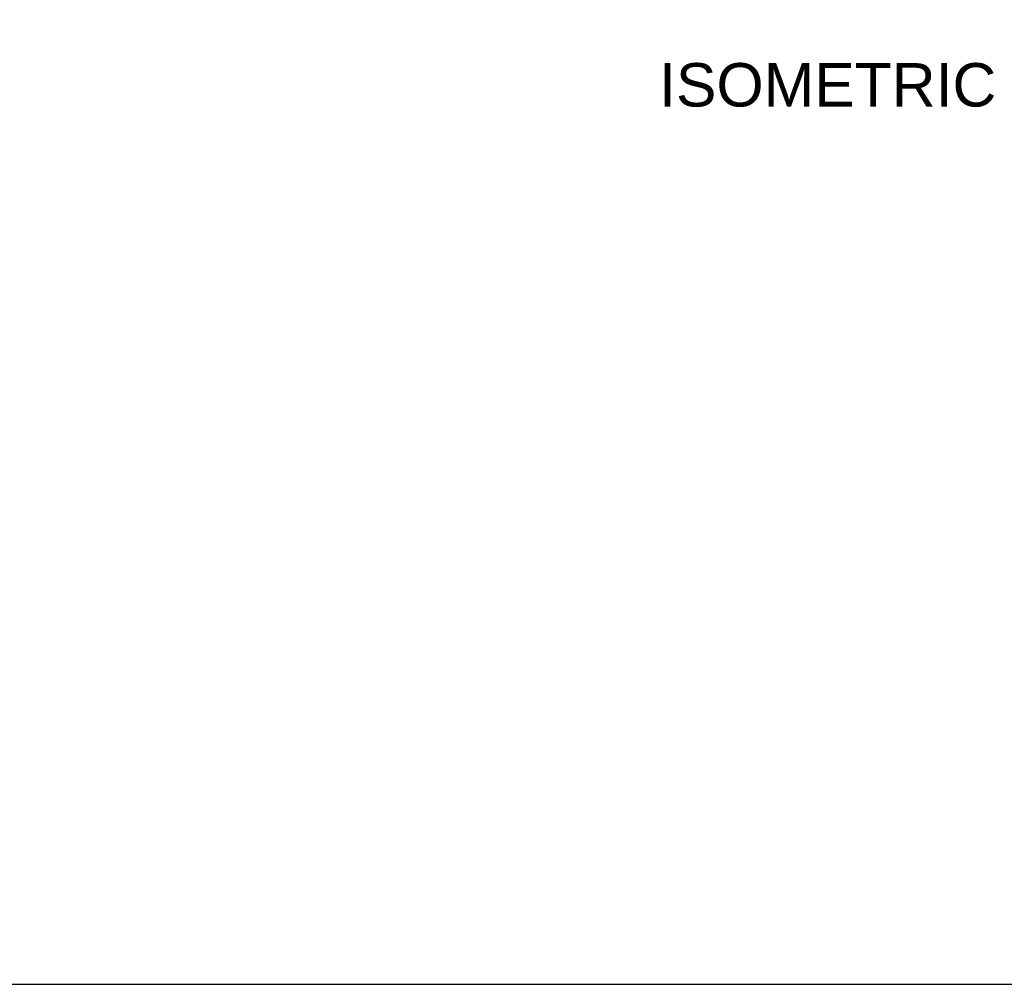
# Model space of a CAD drawing. Header units: inches. Extents: x 0 to 100, y 0 to 75.
# Tile 3 of 17: x 55 to 77, y 0 to 22. Entities that reach past the tile are written whole.
import ezdxf
from ezdxf import colors
from ezdxf.entities.mleader import LeaderData, LeaderLine
from ezdxf.enums import TextEntityAlignment as Align
from ezdxf.math import Vec2, Vec3

# ---------------------------------------------------------------- set-up
doc = ezdxf.new("R2010")
doc.units = ezdxf.units.IN
doc.header["$MEASUREMENT"] = 0
doc.layers.add('Default', color=7, linetype='Continuous')
doc.styles.add('SEACAD_Arial', font='arial.ttf')

# ---------------------------------------------------------------- blocks, each defined once
blk = doc.blocks.new('_DOT')
at = {"color": 0}
blk.add_line((0, 0), (-1, 0), dxfattribs=at)
at = {"color": 0, "const_width": 0.333}
blk.add_lwpolyline([(-0.1665, 0, 1), (0.1665, 0, 1)], format="xyb", close=True, dxfattribs=at)
blk = doc.blocks.new('Block222')
at = {"layer": 'Default', "color": 7, "linetype": 'Continuous'}
ml = blk.add_multileader_mtext('Standard', dxfattribs=at)
ml.set_content('{\\pxsm0.9;\\fArial|b1||i0||c0|p34;\\W1.;SDC246U17BK\\P}', color=7)
ml.set_leader_properties()
ml.set_arrow_properties(name='DOT')
ml.build(insert=Vec2(0, 0))
ml.multileader.update_dxf_attribs({"leader_type": 0, "dogleg_length": 0, "arrow_head_size": 2.25})
ctx = ml.context
ctx.base_point, ctx.char_height, ctx.arrow_head_size, ctx.landing_gap_size = Vec3(151.269, -85.88), 2.25, 2.25, 0.787
ctx.text_align_type = 1
notes = []
notes.append((ctx, [(0, (0, 0, 0), (0, 0), (1, 0), 1, [])]))
ctx.mtext.insert, ctx.mtext.alignment = Vec3(162.383, -84.733), 2
for ctx, leaders in notes:
    for number, flags, end, landing, length, lines in leaders:
        leader = LeaderData()
        leader.index, (leader.has_last_leader_line, leader.has_dogleg_vector, leader.attachment_direction) = number, flags
        leader.last_leader_point, leader.dogleg_vector, leader.dogleg_length = Vec3(end), Vec3(landing), length
        for number, points, colour, breaks in lines:
            line = LeaderLine()
            line.index, line.vertices, line.color, line.breaks = number, Vec3.list(points), colors.encode_raw_color(colour), breaks
            leader.lines.append(line)
        ctx.leaders.append(leader)

msp = doc.modelspace()

# ---------------------------------------------------------------- linework, layer by layer
at = {"layer": 'Default', "color": 7, "linetype": 'Continuous'}
msp.add_line((0, 0), (99.938, 0), dxfattribs=at)

# ---------------------------------------------------------------- block references
at = {"layer": 'Default', "color": 7, "xscale": 0.38, "yscale": 0.38, "zscale": 0.38}
msp.add_blockref('Block222', (33.641, 33.505), dxfattribs=at)

# ---------------------------------------------------------------- texts
at = {"layer": 'Default', "color": 7, "linetype": 'Continuous', "style": 'SEACAD_Arial'}
msp.add_text('ISOMETRIC', height=1, dxfattribs=at).set_placement((69.44, 21.189), align=Align.TOP_LEFT)

doc.saveas('drawing.dxf')
